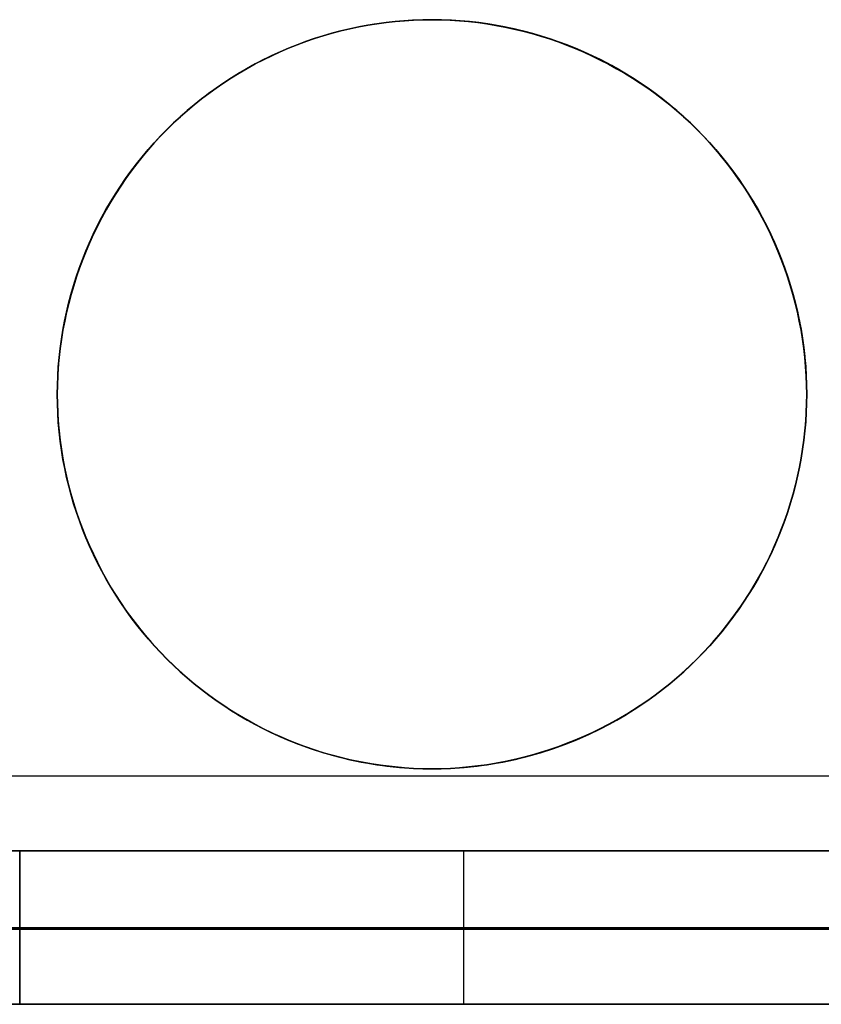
# Model space of a CAD drawing. Header units: millimetres. Extents: x -88 to 88, y -12 to 103.
# Tile 75 of 256: x -57.83 to -56.22, y 16.48 to 18.45. Entities that reach past the tile are written whole.
import ezdxf

# ---------------------------------------------------------------- set-up
doc = ezdxf.new("R2010")
doc.units = ezdxf.units.MM
doc.layers.add('Default', color=7, linetype='Continuous', true_color=0x000000)
doc.layers.add('TOP', color=7, linetype='Continuous', true_color=0xc80000)

msp = doc.modelspace()

# ---------------------------------------------------------------- linework, layer by layer
at = {"layer": 'Default', "color": 254, "true_color": 0xcad1ee}
for points in [[(-66.5882, 16.9356), (-54.9042, 16.9356)], [(-66.5882, 16.9356), (-54.9042, 16.9356)], [(-66.5882, 16.9356), (-54.9042, 16.9356)], [(-66.5882, 16.9356), (-54.9042, 16.9356)], [(-52.7452, 16.7854), (-68.7472, 16.7854)], [(-54.9042, 16.7854), (-66.5882, 16.7854)], [(-54.9042, 16.7854), (-66.5882, 16.7854)], [(-66.5882, 16.7854), (-54.9042, 16.7854)], [(-66.5882, 16.7854), (-54.9042, 16.7854)], [(-59.4762, 16.7854), (-54.3962, 16.7854)], [(-57.8252, 16.4784), (-57.8252, 16.7854)], [(-52.7452, 16.7854), (-57.8252, 16.7854)], [(-57.8252, 16.7854), (-57.8252, 16.4784)], [(-57.8252, 16.7854), (-57.8252, 16.4784)], [(-56.9362, 16.4784), (-56.9362, 16.7854)], [(-54.9042, 16.6286), (-66.5882, 16.6286)], [(-54.9042, 16.6286), (-66.5882, 16.6286)], [(-66.5882, 16.6286), (-54.9042, 16.6286)], [(-66.5882, 16.6286), (-54.9042, 16.6286)], [(-59.4762, 16.6319), (-54.3962, 16.6319)], [(-57.8252, 16.6319), (-52.7452, 16.6319)], [(-52.7452, 16.4784), (-68.7472, 16.4784)], [(-66.5882, 16.4784), (-54.9042, 16.4784)], [(-66.5882, 16.4784), (-54.9042, 16.4784)], [(-54.9042, 16.4784), (-66.5882, 16.4784)], [(-54.9042, 16.4784), (-66.5882, 16.4784)], [(-59.4762, 16.4784), (-54.3962, 16.4784)], [(-52.7452, 16.4784), (-57.8252, 16.4784)]]:
    msp.add_lwpolyline(points, dxfattribs=at)
at = {"layer": 'Default', "color": 254, "true_color": 0xcad1ee, "extrusion": (3.37678e-14, 1, 3.37678e-14)}
msp.add_lwpolyline([(57.8252, -3.0966), (57.8252, -3.091), (57.8254, -3.0853), (57.8258, -3.0795), (57.8262, -3.0738), (57.8268, -3.068), (57.8275, -3.0621), (57.8284, -3.0563), (57.8294, -3.0504), (57.8306, -3.0445), (57.8319, -3.0386), (57.8334, -3.0326), (57.835, -3.0267), (57.8368, -3.0208), (57.8387, -3.0149), (57.8408, -3.009), (57.843, -3.0031), (57.8454, -2.9973), (57.848, -2.9914), (57.8507, -2.9857), (57.8536, -2.9799), (57.8566, -2.9743), (57.8598, -2.9686), (57.8631, -2.9631), (57.8666, -2.9576), (57.8702, -2.9522), (57.874, -2.9469), (57.8779, -2.9416), (57.882, -2.9365), (57.8862, -2.9315), (57.8905, -2.9265), (57.895, -2.9217), (57.8996, -2.917), (57.9043, -2.9124), (57.9091, -2.9079), (57.914, -2.9036), (57.9191, -2.8994), (57.9242, -2.8953), (57.9295, -2.8914), (57.9348, -2.8876), (57.9402, -2.884), (57.9457, -2.8805), (57.9512, -2.8772), (57.9568, -2.874), (57.9625, -2.871), (57.9682, -2.8681), (57.974, -2.8654), (57.9798, -2.8628), (57.9857, -2.8604), (57.9916, -2.8582), (57.9975, -2.8561), (58.0034, -2.8542), (58.0093, -2.8524), (58.0152, -2.8508), (58.0211, -2.8493), (58.0271, -2.848), (58.033, -2.8468), (58.0388, -2.8458), (58.0447, -2.8449), (58.0505, -2.8442), (58.0564, -2.8436), (58.0621, -2.8432), (58.0679, -2.8429), (58.0735, -2.8427), (58.0792, -2.8426)], dxfattribs=at)
at = {"layer": 'Default', "color": 254, "true_color": 0xcad1ee, "extrusion": (1, 0, 0)}
for points in [[(16.7854, -3.9856), (16.7854, -3.0966)], [(16.6319, -3.0966), (16.6319, -3.9856)], [(16.4784, -3.9856), (16.4784, -3.0966)]]:
    msp.add_lwpolyline(points, dxfattribs=at)
at = {"layer": 'Default', "color": 254, "true_color": 0xcad1ee, "extrusion": (1.74632e-13, 1, 2.30581e-13)}
msp.add_lwpolyline([(58.0792, -2.8426), (58.0731, -2.8427), (58.067, -2.8429), (58.0608, -2.8433), (58.0547, -2.8438), (58.0485, -2.8445), (58.0424, -2.8453), (58.0362, -2.8463), (58.0301, -2.8474), (58.024, -2.8487), (58.0179, -2.8501), (58.0118, -2.8517), (58.0057, -2.8534), (57.9997, -2.8553), (57.9938, -2.8574), (57.9878, -2.8596), (57.982, -2.8619), (57.9762, -2.8644), (57.9704, -2.8671), (57.9648, -2.8698), (57.9592, -2.8727), (57.9537, -2.8758), (57.9482, -2.879), (57.9429, -2.8823), (57.9377, -2.8857), (57.9325, -2.8892), (57.9275, -2.8929), (57.9225, -2.8966), (57.9177, -2.9005), (57.913, -2.9045), (57.9084, -2.9086), (57.9039, -2.9127), (57.8996, -2.917), (57.8953, -2.9214), (57.8912, -2.9258), (57.8871, -2.9304), (57.8831, -2.9351), (57.8792, -2.94), (57.8755, -2.9449), (57.8718, -2.9499), (57.8683, -2.9551), (57.8648, -2.9603), (57.8615, -2.9657), (57.8584, -2.9711), (57.8553, -2.9766), (57.8524, -2.9822), (57.8496, -2.9879), (57.847, -2.9936), (57.8445, -2.9994), (57.8422, -3.0053), (57.84, -3.0112), (57.8379, -3.0171), (57.836, -3.0232), (57.8343, -3.0292), (57.8327, -3.0353), (57.8312, -3.0414), (57.83, -3.0475), (57.8288, -3.0537), (57.8279, -3.0598), (57.827, -3.066), (57.8264, -3.0721), (57.8258, -3.0783), (57.8255, -3.0844), (57.8253, -3.0905), (57.8252, -3.0966)], dxfattribs=at)
at = {"layer": 'TOP', "color": 254, "true_color": 0xcad1ee}
for points in [[(-56.25, 17.7), (-56.2504, 17.7259), (-56.2518, 17.7517), (-56.254, 17.7775), (-56.2571, 17.8032), (-56.2611, 17.8288), (-56.266, 17.8542), (-56.2718, 17.8795), (-56.2784, 17.9045), (-56.2859, 17.9293), (-56.2943, 17.9538), (-56.3034, 17.978), (-56.3134, 18.0019), (-56.3243, 18.0254), (-56.3359, 18.0485), (-56.3483, 18.0713), (-56.3615, 18.0935), (-56.3755, 18.1153), (-56.3902, 18.1366), (-56.4056, 18.1574), (-56.4218, 18.1777), (-56.4386, 18.1973), (-56.4561, 18.2164), (-56.4743, 18.2349), (-56.493, 18.2527), (-56.5124, 18.2699), (-56.5324, 18.2864), (-56.5529, 18.3022), (-56.574, 18.3172), (-56.5955, 18.3316), (-56.6176, 18.3452), (-56.64, 18.358), (-56.663, 18.37), (-56.6863, 18.3812), (-56.71, 18.3917), (-56.734, 18.4013), (-56.7584, 18.41), (-56.7831, 18.4179), (-56.808, 18.425), (-56.8331, 18.4312), (-56.8584, 18.4365), (-56.884, 18.441), (-56.9096, 18.4445), (-56.9353, 18.4472), (-56.9612, 18.449), (-56.9871, 18.4499), (-57.0129, 18.4499), (-57.0388, 18.449), (-57.0647, 18.4472), (-57.0904, 18.4445), (-57.116, 18.441), (-57.1416, 18.4365), (-57.1669, 18.4312), (-57.192, 18.425), (-57.2169, 18.4179), (-57.2416, 18.41), (-57.266, 18.4013), (-57.29, 18.3917), (-57.3137, 18.3812), (-57.337, 18.37), (-57.36, 18.358), (-57.3824, 18.3452), (-57.4045, 18.3316), (-57.426, 18.3172), (-57.4471, 18.3022), (-57.4676, 18.2864), (-57.4876, 18.2699), (-57.507, 18.2527), (-57.5257, 18.2349), (-57.5439, 18.2164), (-57.5614, 18.1973), (-57.5782, 18.1777), (-57.5944, 18.1574), (-57.6098, 18.1366), (-57.6245, 18.1153), (-57.6385, 18.0935), (-57.6517, 18.0713), (-57.6641, 18.0485), (-57.6757, 18.0254), (-57.6866, 18.0019), (-57.6966, 17.978), (-57.7057, 17.9538), (-57.7141, 17.9293), (-57.7216, 17.9045), (-57.7282, 17.8795), (-57.734, 17.8542), (-57.7389, 17.8288), (-57.7429, 17.8032), (-57.746, 17.7775), (-57.7482, 17.7517), (-57.7496, 17.7259), (-57.75, 17.7)], [(-57.75, 17.7), (-57.7496, 17.6741), (-57.7482, 17.6483), (-57.746, 17.6225), (-57.7429, 17.5968), (-57.7389, 17.5712), (-57.734, 17.5458), (-57.7282, 17.5205), (-57.7216, 17.4955), (-57.7141, 17.4707), (-57.7057, 17.4462), (-57.6966, 17.422), (-57.6866, 17.3981), (-57.6757, 17.3746), (-57.6641, 17.3515), (-57.6517, 17.3287), (-57.6385, 17.3065), (-57.6245, 17.2847), (-57.6098, 17.2634), (-57.5944, 17.2426), (-57.5782, 17.2223), (-57.5614, 17.2027), (-57.5439, 17.1836), (-57.5257, 17.1651), (-57.507, 17.1473), (-57.4876, 17.1301), (-57.4676, 17.1136), (-57.4471, 17.0978), (-57.426, 17.0828), (-57.4045, 17.0684), (-57.3824, 17.0548), (-57.36, 17.042), (-57.337, 17.03), (-57.3137, 17.0188), (-57.29, 17.0083), (-57.266, 16.9987), (-57.2416, 16.99), (-57.2169, 16.9821), (-57.192, 16.975), (-57.1669, 16.9688), (-57.1416, 16.9635), (-57.116, 16.959), (-57.0904, 16.9555), (-57.0647, 16.9528), (-57.0388, 16.951), (-57.0129, 16.9501), (-56.9871, 16.9501), (-56.9612, 16.951), (-56.9353, 16.9528), (-56.9096, 16.9555), (-56.884, 16.959), (-56.8584, 16.9635), (-56.8331, 16.9688), (-56.808, 16.975), (-56.7831, 16.9821), (-56.7584, 16.99), (-56.734, 16.9987), (-56.71, 17.0083), (-56.6863, 17.0188), (-56.663, 17.03), (-56.64, 17.042), (-56.6176, 17.0548), (-56.5955, 17.0684), (-56.574, 17.0828), (-56.5529, 17.0978), (-56.5324, 17.1136), (-56.5124, 17.1301), (-56.493, 17.1473), (-56.4743, 17.1651), (-56.4561, 17.1836), (-56.4386, 17.2027), (-56.4218, 17.2223), (-56.4056, 17.2426), (-56.3902, 17.2634), (-56.3755, 17.2847), (-56.3615, 17.3065), (-56.3483, 17.3287), (-56.3359, 17.3515), (-56.3243, 17.3746), (-56.3134, 17.3981), (-56.3034, 17.422), (-56.2943, 17.4462), (-56.2859, 17.4707), (-56.2784, 17.4955), (-56.2718, 17.5205), (-56.266, 17.5458), (-56.2611, 17.5712), (-56.2571, 17.5968), (-56.254, 17.6225), (-56.2518, 17.6483), (-56.2504, 17.6741), (-56.25, 17.7)]]:
    msp.add_lwpolyline(points, dxfattribs=at)
at = {"layer": 'TOP', "color": 254, "true_color": 0xcad1ee, "extrusion": (1, 0, 0)}
for points in [[(18.45, 13.042), (16.95, 12.9887)], [(18.45, 13.0421), (18.45, 13.3424)], [(16.95, 12.9888), (16.95, 13.2891)]]:
    msp.add_lwpolyline(points, dxfattribs=at)
at = {"layer": 'TOP', "color": 254, "true_color": 0xcad1ee, "extrusion": (1, -9.25609e-16, 2.78217e-08)}
msp.add_lwpolyline([(17.7, 13.2936), (17.7, 12.9933)], dxfattribs=at)
at = {"layer": 'TOP', "color": 254, "true_color": 0xcad1ee, "extrusion": (-6.93558e-07, 1, -2.03422e-08)}
msp.add_lwpolyline([(57.75, 12.9933), (56.25, 13.0372)], dxfattribs=at)
at = {"layer": 'TOP', "color": 254, "true_color": 0xcad1ee, "extrusion": (1, -1.03263e-15, 2.90026e-08)}
msp.add_lwpolyline([(17.7, 13.0373), (17.7, 13.3376)], dxfattribs=at)
at = {"layer": 'TOP', "color": 254, "true_color": 0xcad1ee}
for points in [[(-56.25, 17.7, 13.0373), (-56.2502, 17.719, 13.038), (-56.251, 17.7378, 13.0386), (-56.2521, 17.7566, 13.0393), (-56.2538, 17.7752, 13.0399), (-56.2559, 17.7937, 13.0405), (-56.2584, 17.8121, 13.041), (-56.2614, 17.8304, 13.0416), (-56.2648, 17.8484, 13.0422), (-56.2687, 17.8664, 13.0427), (-56.273, 17.8842, 13.0432), (-56.2776, 17.9018, 13.0437), (-56.2827, 17.9192, 13.0441), (-56.2882, 17.9365, 13.0446), (-56.2941, 17.9535, 13.045), (-56.3004, 17.9704, 13.0454), (-56.3071, 17.987, 13.0458), (-56.3145, 18.0042, 13.0462), (-56.3222, 18.0211, 13.0466), (-56.3304, 18.0378, 13.047), (-56.3389, 18.0542, 13.0473), (-56.3478, 18.0704, 13.0476), (-56.3571, 18.0863, 13.0479), (-56.3668, 18.1019, 13.0482), (-56.3768, 18.1173, 13.0485), (-56.3872, 18.1325, 13.0487), (-56.398, 18.1473, 13.0489), (-56.4091, 18.1619, 13.0491), (-56.4206, 18.1762, 13.0493), (-56.4323, 18.1902, 13.0494), (-56.4445, 18.2039, 13.0496), (-56.4569, 18.2172, 13.0497), (-56.4697, 18.2303, 13.0498), (-56.4827, 18.2431, 13.0499), (-56.4961, 18.2555, 13.0499), (-56.5098, 18.2676, 13.0499), (-56.5238, 18.2794, 13.05), (-56.5381, 18.2909, 13.0499), (-56.5526, 18.302, 13.0499), (-56.5675, 18.3127, 13.0499), (-56.5826, 18.3231, 13.0498), (-56.598, 18.3332, 13.0497), (-56.6137, 18.3429, 13.0496), (-56.6296, 18.3522, 13.0495), (-56.6458, 18.3611, 13.0493), (-56.6622, 18.3696, 13.0491), (-56.6789, 18.3778, 13.0489), (-56.6958, 18.3855, 13.0487), (-56.7129, 18.3929, 13.0485), (-56.7296, 18.3996, 13.0482), (-56.7465, 18.4058, 13.048), (-56.7635, 18.4117, 13.0477), (-56.7808, 18.4173, 13.0474), (-56.7983, 18.4224, 13.047), (-56.8159, 18.427, 13.0467), (-56.8337, 18.4313, 13.0463), (-56.8516, 18.4352, 13.0459), (-56.8697, 18.4386, 13.0455), (-56.888, 18.4416, 13.0451), (-56.9064, 18.4441, 13.0446), (-56.9249, 18.4462, 13.0442), (-56.9436, 18.4479, 13.0437), (-56.9623, 18.4491, 13.0432), (-56.9812, 18.4498, 13.0426), (-57.0002, 18.45, 13.0421), (-57.0186, 18.4498, 13.0416), (-57.037, 18.4491, 13.041), (-57.0554, 18.4479, 13.0404), (-57.0737, 18.4463, 13.0398), (-57.092, 18.4443, 13.0392), (-57.1102, 18.4418, 13.0386), (-57.1284, 18.4389, 13.0379), (-57.1465, 18.4355, 13.0373), (-57.1645, 18.4317, 13.0366), (-57.1824, 18.4274, 13.0359), (-57.2002, 18.4227, 13.0352), (-57.2179, 18.4176, 13.0345), (-57.2355, 18.4121, 13.0338), (-57.2529, 18.4061, 13.0331), (-57.2701, 18.3997, 13.0324), (-57.2872, 18.3928, 13.0316), (-57.3041, 18.3856, 13.0309), (-57.3208, 18.3779, 13.0301), (-57.3374, 18.3698, 13.0293), (-57.3537, 18.3613, 13.0285), (-57.3698, 18.3524, 13.0277), (-57.3857, 18.3432, 13.0269), (-57.4014, 18.3335, 13.0261), (-57.4168, 18.3235, 13.0253), (-57.432, 18.3131, 13.0245), (-57.4469, 18.3023, 13.0237), (-57.4615, 18.2911, 13.0229), (-57.4759, 18.2796, 13.022), (-57.49, 18.2678, 13.0212), (-57.5038, 18.2556, 13.0204), (-57.5173, 18.2431, 13.0195), (-57.5304, 18.2302, 13.0187), (-57.5433, 18.2171, 13.0178), (-57.5558, 18.2036, 13.017), (-57.568, 18.1898, 13.0161), (-57.5798, 18.1757, 13.0153), (-57.5913, 18.1613, 13.0144), (-57.6024, 18.1467, 13.0136), (-57.6132, 18.1318, 13.0127), (-57.6236, 18.1166, 13.0119), (-57.6336, 18.1012, 13.011), (-57.6433, 18.0855, 13.0102), (-57.6526, 18.0696, 13.0093), (-57.6615, 18.0535, 13.0085), (-57.6699, 18.0371, 13.0077), (-57.678, 18.0206, 13.0069), (-57.6857, 18.0039, 13.006), (-57.6929, 17.987, 13.0052), (-57.6998, 17.9699, 13.0044), (-57.7062, 17.9526, 13.0036), (-57.7121, 17.9352, 13.0028), (-57.7177, 17.9177, 13.002), (-57.7228, 17.9, 13.0012), (-57.7275, 17.8822, 13.0005), (-57.7317, 17.8643, 12.9997), (-57.7355, 17.8463, 12.9989), (-57.7389, 17.8282, 12.9982), (-57.7418, 17.81, 12.9975), (-57.7443, 17.7918, 12.9967), (-57.7464, 17.7735, 12.996), (-57.748, 17.7552, 12.9953), (-57.7491, 17.7368, 12.9947), (-57.7498, 17.7184, 12.994), (-57.75, 17.7, 12.9933)], [(-57.75, 17.7, 13.2936), (-57.7498, 17.7184, 13.2943), (-57.7491, 17.7368, 13.295), (-57.748, 17.7552, 13.2957), (-57.7464, 17.7735, 13.2964), (-57.7443, 17.7918, 13.2971), (-57.7418, 17.81, 13.2978), (-57.7389, 17.8282, 13.2985), (-57.7355, 17.8463, 13.2993), (-57.7317, 17.8643, 13.3), (-57.7275, 17.8822, 13.3008), (-57.7228, 17.9, 13.3016), (-57.7177, 17.9177, 13.3023), (-57.7121, 17.9352, 13.3031), (-57.7062, 17.9526, 13.3039), (-57.6998, 17.9699, 13.3047), (-57.6929, 17.987, 13.3055), (-57.6857, 18.0039, 13.3064), (-57.678, 18.0206, 13.3072), (-57.6699, 18.0372, 13.308), (-57.6614, 18.0535, 13.3088), (-57.6526, 18.0696, 13.3097), (-57.6433, 18.0855, 13.3105), (-57.6336, 18.1012, 13.3114), (-57.6236, 18.1166, 13.3122), (-57.6132, 18.1318, 13.313), (-57.6024, 18.1467, 13.3139), (-57.5913, 18.1614, 13.3147), (-57.5798, 18.1757, 13.3156), (-57.5679, 18.1898, 13.3164), (-57.5558, 18.2036, 13.3173), (-57.5432, 18.2171, 13.3181), (-57.5304, 18.2303, 13.319), (-57.5172, 18.2431, 13.3198), (-57.5037, 18.2556, 13.3207), (-57.4899, 18.2678, 13.3215), (-57.4759, 18.2797, 13.3224), (-57.4615, 18.2912, 13.3232), (-57.4469, 18.3023, 13.324), (-57.4319, 18.3131, 13.3248), (-57.4168, 18.3235, 13.3257), (-57.4014, 18.3335, 13.3265), (-57.3857, 18.3432, 13.3273), (-57.3698, 18.3525, 13.3281), (-57.3537, 18.3613, 13.3289), (-57.3374, 18.3698, 13.3296), (-57.3208, 18.3779, 13.3304), (-57.3041, 18.3856, 13.3312), (-57.2872, 18.3928, 13.3319), (-57.2701, 18.3997, 13.3327), (-57.2529, 18.4061, 13.3334), (-57.2354, 18.4121, 13.3341), (-57.2179, 18.4176, 13.3349), (-57.2002, 18.4227, 13.3356), (-57.1824, 18.4274, 13.3363), (-57.1645, 18.4317, 13.3369), (-57.1465, 18.4355, 13.3376), (-57.1284, 18.4389, 13.3383), (-57.1102, 18.4418, 13.3389), (-57.092, 18.4443, 13.3395), (-57.0737, 18.4463, 13.3401), (-57.0553, 18.4479, 13.3407), (-57.0369, 18.4491, 13.3413), (-57.0185, 18.4498, 13.3419), (-57.0001, 18.45, 13.3424), (-56.9812, 18.4498, 13.343), (-56.9623, 18.4491, 13.3435), (-56.9436, 18.4479, 13.344), (-56.9249, 18.4462, 13.3445), (-56.9064, 18.4441, 13.345), (-56.888, 18.4416, 13.3454), (-56.8698, 18.4386, 13.3458), (-56.8517, 18.4352, 13.3462), (-56.8338, 18.4314, 13.3466), (-56.816, 18.4271, 13.347), (-56.7984, 18.4224, 13.3473), (-56.781, 18.4173, 13.3477), (-56.7637, 18.4118, 13.348), (-56.7467, 18.4059, 13.3483), (-56.7298, 18.3996, 13.3485), (-56.7131, 18.393, 13.3488), (-56.696, 18.3856, 13.349), (-56.6791, 18.3779, 13.3492), (-56.6624, 18.3697, 13.3494), (-56.646, 18.3612, 13.3496), (-56.6298, 18.3523, 13.3498), (-56.6139, 18.343, 13.3499), (-56.5982, 18.3333, 13.35), (-56.5828, 18.3233, 13.3501), (-56.5677, 18.3129, 13.3502), (-56.5528, 18.3021, 13.3502), (-56.5382, 18.291, 13.3503), (-56.524, 18.2796, 13.3503), (-56.51, 18.2678, 13.3503), (-56.4963, 18.2557, 13.3502), (-56.4829, 18.2432, 13.3502), (-56.4698, 18.2305, 13.3501), (-56.457, 18.2174, 13.35), (-56.4446, 18.204, 13.3499), (-56.4325, 18.1903, 13.3498), (-56.4207, 18.1763, 13.3496), (-56.4092, 18.1621, 13.3494), (-56.3981, 18.1475, 13.3492), (-56.3874, 18.1327, 13.349), (-56.377, 18.1175, 13.3488), (-56.3669, 18.1021, 13.3485), (-56.3572, 18.0865, 13.3482), (-56.3479, 18.0706, 13.3479), (-56.339, 18.0544, 13.3476), (-56.3305, 18.038, 13.3473), (-56.3223, 18.0213, 13.3469), (-56.3146, 18.0044, 13.3466), (-56.3072, 17.9873, 13.3462), (-56.3005, 17.9706, 13.3458), (-56.2942, 17.9537, 13.3454), (-56.2883, 17.9366, 13.3449), (-56.2828, 17.9194, 13.3445), (-56.2777, 17.9019, 13.344), (-56.273, 17.8843, 13.3435), (-56.2687, 17.8665, 13.343), (-56.2649, 17.8486, 13.3425), (-56.2614, 17.8305, 13.3419), (-56.2584, 17.8122, 13.3414), (-56.2559, 17.7938, 13.3408), (-56.2538, 17.7753, 13.3402), (-56.2521, 17.7566, 13.3396), (-56.251, 17.7379, 13.3389), (-56.2502, 17.719, 13.3383), (-56.25, 17.7, 13.3376)], [(-56.25, 17.7, 13.0373), (-56.2502, 17.7184, 13.038), (-56.2509, 17.7369, 13.0386), (-56.2521, 17.7552, 13.0392), (-56.2537, 17.7736, 13.0398), (-56.2558, 17.7919, 13.0404), (-56.2583, 17.8101, 13.041), (-56.2613, 17.8282, 13.0415), (-56.2648, 17.8463, 13.0421), (-56.2686, 17.8643, 13.0426), (-56.2729, 17.8822, 13.0431), (-56.2776, 17.8999, 13.0436), (-56.2828, 17.9176, 13.0441), (-56.2884, 17.9351, 13.0446), (-56.2944, 17.9525, 13.045), (-56.3008, 17.9697, 13.0454), (-56.3076, 17.9868, 13.0458), (-56.3149, 18.0037, 13.0462), (-56.3225, 18.0204, 13.0466), (-56.3306, 18.0369, 13.0469), (-56.339, 18.0533, 13.0473), (-56.3478, 18.0694, 13.0476), (-56.357, 18.0853, 13.0479), (-56.3666, 18.101, 13.0482), (-56.3766, 18.1164, 13.0484), (-56.387, 18.1316, 13.0487), (-56.3977, 18.1466, 13.0489), (-56.4088, 18.1612, 13.0491), (-56.4203, 18.1756, 13.0493), (-56.4321, 18.1898, 13.0494), (-56.4443, 18.2036, 13.0496), (-56.4568, 18.2171, 13.0497), (-56.4697, 18.2303, 13.0498), (-56.4829, 18.2432, 13.0499), (-56.4964, 18.2557, 13.0499), (-56.5102, 18.2679, 13.0499), (-56.5243, 18.2797, 13.0499), (-56.5387, 18.2912, 13.0499), (-56.5534, 18.3023, 13.0499), (-56.5684, 18.313, 13.0498), (-56.5836, 18.3233, 13.0498), (-56.599, 18.3333, 13.0497), (-56.6147, 18.3429, 13.0496), (-56.6306, 18.3521, 13.0494), (-56.6467, 18.361, 13.0493), (-56.6631, 18.3694, 13.0491), (-56.6796, 18.3775, 13.0489), (-56.6963, 18.3851, 13.0487), (-56.7132, 18.3923, 13.0484), (-56.7303, 18.3992, 13.0482), (-56.7475, 18.4056, 13.0479), (-56.7649, 18.4116, 13.0476), (-56.7824, 18.4172, 13.0473), (-56.8001, 18.4223, 13.047), (-56.8179, 18.4271, 13.0466), (-56.8358, 18.4314, 13.0463), (-56.8537, 18.4352, 13.0459), (-56.8718, 18.4387, 13.0455), (-56.89, 18.4417, 13.045), (-56.9082, 18.4442, 13.0446), (-56.9265, 18.4463, 13.0441), (-56.9448, 18.4479, 13.0436), (-56.9632, 18.4491, 13.0431), (-56.9816, 18.4498, 13.0426), (-57.0001, 18.45, 13.0421), (-57.0185, 18.4498, 13.0416), (-57.0369, 18.4491, 13.041), (-57.0553, 18.448, 13.0404), (-57.0736, 18.4464, 13.0398), (-57.0919, 18.4443, 13.0392), (-57.1101, 18.4419, 13.0386), (-57.1283, 18.439, 13.0379), (-57.1463, 18.4356, 13.0373), (-57.1643, 18.4318, 13.0366), (-57.1822, 18.4275, 13.036), (-57.2, 18.4229, 13.0353), (-57.2176, 18.4177, 13.0346), (-57.2352, 18.4122, 13.0338), (-57.2526, 18.4062, 13.0331), (-57.2699, 18.3998, 13.0324), (-57.287, 18.3929, 13.0316), (-57.3039, 18.3857, 13.0309), (-57.3206, 18.378, 13.0301), (-57.3371, 18.3699, 13.0293), (-57.3535, 18.3614, 13.0286), (-57.3696, 18.3526, 13.0278), (-57.3855, 18.3433, 13.027), (-57.4012, 18.3336, 13.0262), (-57.4166, 18.3236, 13.0253), (-57.4318, 18.3132, 13.0245), (-57.4467, 18.3024, 13.0237), (-57.4614, 18.2912, 13.0229), (-57.4757, 18.2798, 13.022), (-57.4898, 18.2679, 13.0212), (-57.5036, 18.2557, 13.0204), (-57.5171, 18.2432, 13.0195), (-57.5303, 18.2304, 13.0187), (-57.5431, 18.2173, 13.0178), (-57.5556, 18.2038, 13.017), (-57.5677, 18.19, 13.0161), (-57.5795, 18.1759, 13.0153), (-57.5909, 18.1615, 13.0144), (-57.602, 18.1468, 13.0136), (-57.6127, 18.1319, 13.0127), (-57.623, 18.1166, 13.0119), (-57.633, 18.1012, 13.011), (-57.6426, 18.0855, 13.0102), (-57.6518, 18.0695, 13.0094), (-57.6607, 18.0534, 13.0085), (-57.6691, 18.037, 13.0077), (-57.6772, 18.0204, 13.0069), (-57.6848, 18.0037, 13.006), (-57.6921, 17.9867, 13.0052), (-57.6989, 17.9696, 13.0044), (-57.7054, 17.9523, 13.0036), (-57.7114, 17.9349, 13.0028), (-57.717, 17.9174, 13.002), (-57.7222, 17.8997, 13.0012), (-57.7269, 17.8819, 13.0005), (-57.7313, 17.864, 12.9997), (-57.7351, 17.846, 12.9989), (-57.7386, 17.828, 12.9982), (-57.7416, 17.8098, 12.9975), (-57.7441, 17.7916, 12.9967), (-57.7462, 17.7733, 12.996), (-57.7479, 17.755, 12.9953), (-57.7491, 17.7367, 12.9946), (-57.7498, 17.7184, 12.994), (-57.75, 17.7, 12.9933)], [(-57.75, 17.7, 13.2936), (-57.7498, 17.7184, 13.2943), (-57.7491, 17.7368, 13.295), (-57.748, 17.7551, 13.2957), (-57.7464, 17.7735, 13.2964), (-57.7443, 17.7918, 13.2971), (-57.7418, 17.81, 13.2978), (-57.7389, 17.8282, 13.2985), (-57.7356, 17.8462, 13.2993), (-57.7317, 17.8642, 13.3), (-57.7275, 17.8821, 13.3008), (-57.7228, 17.8999, 13.3015), (-57.7177, 17.9176, 13.3023), (-57.7122, 17.9352, 13.3031), (-57.7062, 17.9526, 13.3039), (-57.6998, 17.9698, 13.3047), (-57.693, 17.9869, 13.3055), (-57.6857, 18.0039, 13.3063), (-57.678, 18.0207, 13.3072), (-57.6699, 18.0372, 13.308), (-57.6614, 18.0536, 13.3088), (-57.6526, 18.0697, 13.3097), (-57.6433, 18.0856, 13.3105), (-57.6337, 18.1012, 13.3113), (-57.6237, 18.1166, 13.3122), (-57.6133, 18.1317, 13.313), (-57.6025, 18.1466, 13.3139), (-57.5914, 18.1613, 13.3147), (-57.5799, 18.1756, 13.3156), (-57.5681, 18.1897, 13.3164), (-57.5558, 18.2035, 13.3173), (-57.5433, 18.217, 13.3181), (-57.5304, 18.2303, 13.319), (-57.5172, 18.2432, 13.3198), (-57.5036, 18.2557, 13.3207), (-57.4898, 18.268, 13.3215), (-57.4758, 18.2798, 13.3224), (-57.4614, 18.2913, 13.3232), (-57.4468, 18.3024, 13.324), (-57.4319, 18.3132, 13.3248), (-57.4167, 18.3236, 13.3257), (-57.4013, 18.3336, 13.3265), (-57.3857, 18.3432, 13.3273), (-57.3698, 18.3525, 13.3281), (-57.3537, 18.3614, 13.3289), (-57.3374, 18.3699, 13.3297), (-57.3208, 18.3779, 13.3304), (-57.304, 18.3856, 13.3312), (-57.287, 18.3929, 13.332), (-57.27, 18.3997, 13.3327), (-57.2527, 18.4061, 13.3334), (-57.2353, 18.4121, 13.3342), (-57.2178, 18.4177, 13.3349), (-57.2001, 18.4228, 13.3356), (-57.1823, 18.4275, 13.3363), (-57.1644, 18.4317, 13.3369), (-57.1464, 18.4355, 13.3376), (-57.1283, 18.4389, 13.3383), (-57.1101, 18.4418, 13.3389), (-57.0919, 18.4443, 13.3395), (-57.0736, 18.4463, 13.3401), (-57.0553, 18.4479, 13.3407), (-57.0369, 18.4491, 13.3413), (-57.0185, 18.4498, 13.3419), (-57.0001, 18.45, 13.3424), (-56.9818, 18.4498, 13.3429), (-56.9634, 18.4491, 13.3435), (-56.9451, 18.4479, 13.344), (-56.9268, 18.4463, 13.3444), (-56.9085, 18.4442, 13.3449), (-56.8903, 18.4416, 13.3453), (-56.8721, 18.4386, 13.3458), (-56.8541, 18.4352, 13.3462), (-56.8361, 18.4313, 13.3466), (-56.8182, 18.427, 13.3469), (-56.8004, 18.4222, 13.3473), (-56.7827, 18.417, 13.3476), (-56.7651, 18.4114, 13.3479), (-56.7477, 18.4054, 13.3482), (-56.7305, 18.3989, 13.3485), (-56.7133, 18.3921, 13.3488), (-56.6964, 18.3848, 13.349), (-56.6796, 18.3772, 13.3492), (-56.6631, 18.3691, 13.3494), (-56.6467, 18.3607, 13.3496), (-56.6305, 18.3518, 13.3497), (-56.6146, 18.3426, 13.3499), (-56.5988, 18.333, 13.35), (-56.5834, 18.323, 13.3501), (-56.5682, 18.3127, 13.3502), (-56.5532, 18.302, 13.3502), (-56.5385, 18.2909, 13.3502), (-56.5241, 18.2795, 13.3503), (-56.51, 18.2677, 13.3503), (-56.4962, 18.2556, 13.3502), (-56.4828, 18.2431, 13.3502), (-56.4696, 18.2303, 13.3501), (-56.4568, 18.2171, 13.35), (-56.4442, 18.2036, 13.3499), (-56.4321, 18.1898, 13.3498), (-56.4202, 18.1757, 13.3496), (-56.4087, 18.1613, 13.3494), (-56.3976, 18.1467, 13.3492), (-56.3868, 18.1318, 13.349), (-56.3764, 18.1166, 13.3488), (-56.3664, 18.1011, 13.3485), (-56.3567, 18.0855, 13.3482), (-56.3474, 18.0696, 13.3479), (-56.3385, 18.0535, 13.3476), (-56.3301, 18.0371, 13.3473), (-56.322, 18.0206, 13.3469), (-56.3143, 18.0039, 13.3466), (-56.3071, 17.987, 13.3462), (-56.3002, 17.9698, 13.3458), (-56.2938, 17.9525, 13.3453), (-56.2878, 17.9351, 13.3449), (-56.2822, 17.9175, 13.3444), (-56.2771, 17.8999, 13.3439), (-56.2724, 17.8821, 13.3434), (-56.2682, 17.8643, 13.3429), (-56.2644, 17.8463, 13.3424), (-56.261, 17.8282, 13.3419), (-56.2581, 17.8101, 13.3413), (-56.2556, 17.7919, 13.3407), (-56.2536, 17.7736, 13.3401), (-56.252, 17.7553, 13.3395), (-56.2509, 17.7369, 13.3389), (-56.2502, 17.7185, 13.3383), (-56.25, 17.7, 13.3376)], [(-57.75, 17.7, 12.9933), (-57.7498, 17.6816, 12.9927), (-57.7491, 17.6632, 12.992), (-57.748, 17.6448, 12.9914), (-57.7464, 17.6265, 12.9908), (-57.7443, 17.6082, 12.9902), (-57.7418, 17.59, 12.9897), (-57.7389, 17.5718, 12.9891), (-57.7355, 17.5537, 12.9886), (-57.7317, 17.5357, 12.988), (-57.7275, 17.5178, 12.9875), (-57.7228, 17.5, 12.987), (-57.7177, 17.4823, 12.9866), (-57.7121, 17.4647, 12.9861), (-57.7061, 17.4473, 12.9857), (-57.6997, 17.4301, 12.9852), (-57.6929, 17.413, 12.9848), (-57.6856, 17.3961, 12.9845), (-57.678, 17.3793, 12.9841), (-57.6699, 17.3628, 12.9837), (-57.6614, 17.3464, 12.9834), (-57.6525, 17.3303, 12.9831), (-57.6432, 17.3144, 12.9828), (-57.6336, 17.2987, 12.9825), (-57.6235, 17.2833, 12.9823), (-57.6131, 17.2681, 12.982), (-57.6023, 17.2532, 12.9818), (-57.5912, 17.2386, 12.9816), (-57.5797, 17.2242, 12.9815), (-57.5678, 17.2101, 12.9813), (-57.5557, 17.1963, 12.9812), (-57.5431, 17.1828, 12.9811), (-57.5303, 17.1696, 12.981), (-57.5171, 17.1568, 12.9809), (-57.5036, 17.1442, 12.9809), (-57.4898, 17.132, 12.9809), (-57.4757, 17.1202, 12.9809), (-57.4613, 17.1087, 12.9809), (-57.4466, 17.0976, 12.9809), (-57.4317, 17.0868, 12.981), (-57.4165, 17.0764, 12.9811), (-57.4011, 17.0663, 12.9812), (-57.3854, 17.0567, 12.9813), (-57.3695, 17.0474, 12.9814), (-57.3534, 17.0385, 12.9816), (-57.3371, 17.03, 12.9818), (-57.3205, 17.0219, 12.982), (-57.3038, 17.0143, 12.9822), (-57.2869, 17.007, 12.9824), (-57.2698, 17.0002, 12.9827), (-57.2525, 16.9938, 12.983), (-57.2351, 16.9878, 12.9833), (-57.2175, 16.9823, 12.9836), (-57.1999, 16.9772, 12.9839), (-57.182, 16.9725, 12.9843), (-57.1641, 16.9682, 12.9847), (-57.1461, 16.9644, 12.985), (-57.128, 16.9611, 12.9855), (-57.1098, 16.9581, 12.9859), (-57.0916, 16.9556, 12.9863), (-57.0733, 16.9536, 12.9868), (-57.055, 16.952, 12.9873), (-57.0366, 16.9509, 12.9878), (-57.0182, 16.9502, 12.9883), (-56.9998, 16.95, 12.9888), (-56.9814, 16.9502, 12.9894), (-56.963, 16.9509, 12.9899), (-56.9446, 16.9521, 12.9905), (-56.9263, 16.9537, 12.9911), (-56.908, 16.9557, 12.9917), (-56.8897, 16.9582, 12.9923), (-56.8716, 16.9611, 12.993), (-56.8535, 16.9645, 12.9936), (-56.8355, 16.9683, 12.9943), (-56.8176, 16.9726, 12.995), (-56.7998, 16.9773, 12.9957), (-56.7821, 16.9824, 12.9964), (-56.7645, 16.9879, 12.9971), (-56.7471, 16.9939, 12.9978), (-56.7299, 17.0003, 12.9985), (-56.7128, 17.0072, 12.9993), (-56.6959, 17.0144, 13), (-56.6792, 17.0221, 13.0008), (-56.6626, 17.0302, 13.0015), (-56.6463, 17.0387, 13.0023), (-56.6302, 17.0475, 13.0031), (-56.6143, 17.0568, 13.0039), (-56.5986, 17.0665, 13.0047), (-56.5832, 17.0765, 13.0055), (-56.568, 17.0869, 13.0063), (-56.5531, 17.0977, 13.0071), (-56.5385, 17.1089, 13.0079), (-56.5241, 17.1203, 13.0088), (-56.51, 17.1322, 13.0096), (-56.4963, 17.1444, 13.0104), (-56.4828, 17.1569, 13.0113), (-56.4696, 17.1697, 13.0121), (-56.4568, 17.1829, 13.0129), (-56.4442, 17.1964, 13.0138), (-56.432, 17.2102, 13.0146), (-56.4202, 17.2243, 13.0155), (-56.4087, 17.2387, 13.0163), (-56.3976, 17.2533, 13.0172), (-56.3868, 17.2682, 13.018), (-56.3764, 17.2834, 13.0188), (-56.3664, 17.2988, 13.0197), (-56.3567, 17.3145, 13.0205), (-56.3474, 17.3304, 13.0214), (-56.3386, 17.3465, 13.0222), (-56.3301, 17.3628, 13.023), (-56.322, 17.3794, 13.0238), (-56.3143, 17.3961, 13.0246), (-56.3071, 17.413, 13.0255), (-56.3002, 17.4301, 13.0263), (-56.2938, 17.4474, 13.0271), (-56.2879, 17.4648, 13.0278), (-56.2823, 17.4823, 13.0286), (-56.2772, 17.5, 13.0294), (-56.2725, 17.5178, 13.0302), (-56.2683, 17.5357, 13.0309), (-56.2645, 17.5537, 13.0317), (-56.2611, 17.5718, 13.0324), (-56.2582, 17.59, 13.0332), (-56.2557, 17.6082, 13.0339), (-56.2536, 17.6265, 13.0346), (-56.252, 17.6448, 13.0353), (-56.2509, 17.6632, 13.036), (-56.2502, 17.6816, 13.0367), (-56.25, 17.7, 13.0373)], [(-56.25, 17.7, 13.3376), (-56.2502, 17.6816, 13.337), (-56.2509, 17.6632, 13.3363), (-56.252, 17.6448, 13.3356), (-56.2536, 17.6265, 13.3349), (-56.2557, 17.6082, 13.3342), (-56.2582, 17.59, 13.3335), (-56.2611, 17.5718, 13.3327), (-56.2645, 17.5537, 13.332), (-56.2683, 17.5357, 13.3313), (-56.2725, 17.5178, 13.3305), (-56.2772, 17.5, 13.3297), (-56.2823, 17.4823, 13.3289), (-56.2879, 17.4648, 13.3282), (-56.2938, 17.4474, 13.3274), (-56.3002, 17.4301, 13.3266), (-56.3071, 17.413, 13.3258), (-56.3143, 17.3961, 13.325), (-56.322, 17.3794, 13.3241), (-56.3301, 17.3629, 13.3233), (-56.3385, 17.3465, 13.3225), (-56.3474, 17.3304, 13.3217), (-56.3567, 17.3145, 13.3208), (-56.3664, 17.2988, 13.32), (-56.3764, 17.2834, 13.3192), (-56.3868, 17.2682, 13.3183), (-56.3976, 17.2533, 13.3175), (-56.4087, 17.2387, 13.3166), (-56.4202, 17.2243, 13.3158), (-56.432, 17.2102, 13.3149), (-56.4442, 17.1964, 13.3141), (-56.4567, 17.1829, 13.3133), (-56.4696, 17.1698, 13.3124), (-56.4827, 17.1569, 13.3116), (-56.4962, 17.1444, 13.3107), (-56.51, 17.1322, 13.3099), (-56.5241, 17.1204, 13.3091), (-56.5385, 17.1089, 13.3083), (-56.5531, 17.0977, 13.3074), (-56.568, 17.0869, 13.3066), (-56.5832, 17.0765, 13.3058), (-56.5986, 17.0665, 13.305), (-56.6143, 17.0568, 13.3042), (-56.6302, 17.0476, 13.3034), (-56.6463, 17.0387, 13.3026), (-56.6626, 17.0302, 13.3019), (-56.6792, 17.0221, 13.3011), (-56.6959, 17.0144, 13.3003), (-56.7128, 17.0072, 13.2996), (-56.7299, 17.0003, 13.2988), (-56.7471, 16.9939, 13.2981), (-56.7645, 16.9879, 13.2974), (-56.7821, 16.9824, 13.2967), (-56.7998, 16.9773, 13.296), (-56.8176, 16.9726, 13.2953), (-56.8355, 16.9683, 13.2946), (-56.8535, 16.9645, 13.2939), (-56.8716, 16.9611, 13.2933), (-56.8897, 16.9582, 13.2927), (-56.908, 16.9557, 13.292), (-56.9263, 16.9537, 13.2914), (-56.9446, 16.9521, 13.2908), (-56.963, 16.9509, 13.2902), (-56.9814, 16.9502, 13.2897), (-56.9998, 16.95, 13.2891), (-57.0188, 16.9502, 13.2886), (-57.0376, 16.9509, 13.2881), (-57.0564, 16.9521, 13.2876), (-57.075, 16.9538, 13.2871), (-57.0935, 16.9559, 13.2866), (-57.1119, 16.9584, 13.2861), (-57.1301, 16.9614, 13.2857), (-57.1482, 16.9648, 13.2853), (-57.1662, 16.9686, 13.2849), (-57.184, 16.9729, 13.2845), (-57.2016, 16.9776, 13.2842), (-57.219, 16.9827, 13.2839), (-57.2363, 16.9882, 13.2835), (-57.2533, 16.9941, 13.2833), (-57.2702, 17.0004, 13.283), (-57.2869, 17.007, 13.2827), (-57.304, 17.0144, 13.2825), (-57.3209, 17.0221, 13.2823), (-57.3376, 17.0303, 13.2821), (-57.354, 17.0388, 13.2819), (-57.3702, 17.0477, 13.2817), (-57.3861, 17.057, 13.2816), (-57.4018, 17.0667, 13.2815), (-57.4172, 17.0767, 13.2814), (-57.4323, 17.0871, 13.2813), (-57.4472, 17.0979, 13.2812), (-57.4618, 17.109, 13.2812), (-57.476, 17.1204, 13.2812), (-57.49, 17.1322, 13.2812), (-57.5037, 17.1443, 13.2812), (-57.5171, 17.1568, 13.2812), (-57.5302, 17.1695, 13.2813), (-57.543, 17.1826, 13.2814), (-57.5554, 17.196, 13.2815), (-57.5675, 17.2097, 13.2816), (-57.5793, 17.2237, 13.2818), (-57.5908, 17.2379, 13.2819), (-57.6019, 17.2525, 13.2821), (-57.6126, 17.2673, 13.2823), (-57.623, 17.2825, 13.2826), (-57.6331, 17.2979, 13.2828), (-57.6428, 17.3135, 13.2831), (-57.6521, 17.3294, 13.2834), (-57.661, 17.3456, 13.2837), (-57.6695, 17.362, 13.284), (-57.6777, 17.3787, 13.2844), (-57.6854, 17.3956, 13.2847), (-57.6928, 17.4127, 13.2851), (-57.6995, 17.4294, 13.2855), (-57.7058, 17.4463, 13.2859), (-57.7117, 17.4634, 13.2864), (-57.7172, 17.4806, 13.2868), (-57.7223, 17.4981, 13.2873), (-57.727, 17.5157, 13.2878), (-57.7313, 17.5335, 13.2883), (-57.7351, 17.5514, 13.2888), (-57.7386, 17.5695, 13.2893), (-57.7416, 17.5878, 13.2899), (-57.7441, 17.6062, 13.2905), (-57.7462, 17.6247, 13.2911), (-57.7479, 17.6434, 13.2917), (-57.749, 17.6621, 13.2923), (-57.7498, 17.681, 13.293), (-57.75, 17.7, 13.2936)], [(-57.75, 17.7, 12.9933), (-57.7498, 17.6816, 12.9927), (-57.7491, 17.6632, 12.992), (-57.748, 17.6448, 12.9914), (-57.7464, 17.6265, 12.9908), (-57.7443, 17.6082, 12.9902), (-57.7418, 17.59, 12.9896), (-57.7389, 17.5718, 12.9891), (-57.7355, 17.5537, 12.9885), (-57.7317, 17.5357, 12.988), (-57.7275, 17.5178, 12.9875), (-57.7228, 17.5, 12.987), (-57.7177, 17.4823, 12.9865), (-57.7121, 17.4647, 12.9861), (-57.7061, 17.4473, 12.9856), (-57.6997, 17.4301, 12.9852), (-57.6929, 17.413, 12.9848), (-57.6856, 17.396, 12.9844), (-57.678, 17.3793, 12.9841), (-57.6699, 17.3627, 12.9837), (-57.6614, 17.3464, 12.9834), (-57.6525, 17.3303, 12.9831), (-57.6433, 17.3144, 12.9828), (-57.6337, 17.2988, 12.9825), (-57.6237, 17.2834, 12.9823), (-57.6133, 17.2682, 12.982), (-57.6025, 17.2533, 12.9818), (-57.5914, 17.2387, 12.9816), (-57.5799, 17.2244, 12.9815), (-57.5681, 17.2103, 12.9813), (-57.5559, 17.1965, 12.9812), (-57.5433, 17.183, 12.9811), (-57.5304, 17.1698, 12.981), (-57.5172, 17.1569, 12.9809), (-57.5037, 17.1443, 12.9809), (-57.4899, 17.1321, 12.9809), (-57.4758, 17.1203, 12.9808), (-57.4615, 17.1088, 12.9809), (-57.4468, 17.0976, 12.9809), (-57.432, 17.0869, 12.981), (-57.4168, 17.0765, 12.981), (-57.4014, 17.0665, 12.9811), (-57.3858, 17.0568, 12.9813), (-57.3699, 17.0476, 12.9814), (-57.3538, 17.0387, 12.9816), (-57.3375, 17.0302, 12.9817), (-57.3209, 17.0221, 12.9819), (-57.3041, 17.0144, 12.9822), (-57.2872, 17.0072, 12.9824), (-57.2701, 17.0003, 12.9827), (-57.2529, 16.9939, 12.9829), (-57.2354, 16.9879, 12.9832), (-57.2179, 16.9824, 12.9836), (-57.2002, 16.9773, 12.9839), (-57.1824, 16.9726, 12.9843), (-57.1645, 16.9683, 12.9846), (-57.1465, 16.9645, 12.985), (-57.1284, 16.9611, 12.9854), (-57.1102, 16.9582, 12.9859), (-57.0919, 16.9557, 12.9863), (-57.0736, 16.9537, 12.9868), (-57.0553, 16.9521, 12.9873), (-57.0369, 16.9509, 12.9878), (-57.0186, 16.9502, 12.9883), (-57.0002, 16.95, 12.9888), (-56.9818, 16.9502, 12.9894), (-56.9634, 16.9509, 12.9899), (-56.9451, 16.9521, 12.9905), (-56.9268, 16.9537, 12.9911), (-56.9085, 16.9558, 12.9917), (-56.8903, 16.9584, 12.9923), (-56.8722, 16.9614, 12.993), (-56.8541, 16.9648, 12.9936), (-56.8361, 16.9687, 12.9943), (-56.8182, 16.973, 12.995), (-56.8004, 16.9778, 12.9956), (-56.7827, 16.983, 12.9963), (-56.7652, 16.9886, 12.9971), (-56.7477, 16.9946, 12.9978), (-56.7305, 17.001, 12.9985), (-56.7134, 17.0079, 12.9993), (-56.6964, 17.0152, 13), (-56.6796, 17.0228, 13.0008), (-56.6631, 17.0309, 13.0015), (-56.6467, 17.0393, 13.0023), (-56.6305, 17.0481, 13.0031), (-56.6146, 17.0574, 13.0039), (-56.5989, 17.067, 13.0047), (-56.5834, 17.0769, 13.0055), (-56.5682, 17.0873, 13.0063), (-56.5532, 17.098, 13.0071), (-56.5385, 17.1091, 13.0079), (-56.5241, 17.1205, 13.0088), (-56.51, 17.1323, 13.0096), (-56.4962, 17.1444, 13.0104), (-56.4828, 17.1569, 13.0113), (-56.4696, 17.1697, 13.0121), (-56.4568, 17.1829, 13.0129), (-56.4443, 17.1964, 13.0138), (-56.4321, 17.2102, 13.0146), (-56.4202, 17.2242, 13.0155), (-56.4088, 17.2386, 13.0163), (-56.3976, 17.2533, 13.0172), (-56.3869, 17.2682, 13.018), (-56.3764, 17.2833, 13.0188), (-56.3664, 17.2988, 13.0197), (-56.3568, 17.3144, 13.0205), (-56.3475, 17.3303, 13.0214), (-56.3386, 17.3464, 13.0222), (-56.3301, 17.3628, 13.023), (-56.322, 17.3793, 13.0238), (-56.3144, 17.396, 13.0246), (-56.3071, 17.4129, 13.0255), (-56.3003, 17.4301, 13.0263), (-56.2938, 17.4474, 13.0271), (-56.2878, 17.4648, 13.0279), (-56.2823, 17.4823, 13.0286), (-56.2771, 17.5, 13.0294), (-56.2725, 17.5178, 13.0302), (-56.2682, 17.5357, 13.0309), (-56.2644, 17.5536, 13.0317), (-56.261, 17.5717, 13.0324), (-56.2581, 17.5898, 13.0332), (-56.2556, 17.608, 13.0339), (-56.2536, 17.6263, 13.0346), (-56.252, 17.6447, 13.0353), (-56.2509, 17.6631, 13.036), (-56.2502, 17.6815, 13.0366), (-56.25, 17.7, 13.0373)], [(-56.25, 17.7, 13.3376), (-56.2502, 17.6815, 13.337), (-56.2509, 17.6631, 13.3363), (-56.2521, 17.6447, 13.3356), (-56.2537, 17.6264, 13.3349), (-56.2558, 17.6081, 13.3342), (-56.2584, 17.5898, 13.3335), (-56.2613, 17.5717, 13.3327), (-56.2648, 17.5536, 13.332), (-56.2686, 17.5356, 13.3312), (-56.2729, 17.5177, 13.3305), (-56.2777, 17.4999, 13.3297), (-56.2828, 17.4823, 13.3289), (-56.2884, 17.4648, 13.3282), (-56.2944, 17.4474, 13.3274), (-56.3009, 17.4302, 13.3266), (-56.3077, 17.4131, 13.3258), (-56.3149, 17.3962, 13.325), (-56.3226, 17.3794, 13.3241), (-56.3306, 17.3629, 13.3233), (-56.3391, 17.3466, 13.3225), (-56.3479, 17.3304, 13.3217), (-56.3572, 17.3145, 13.3208), (-56.3668, 17.2988, 13.32), (-56.3768, 17.2834, 13.3192), (-56.3871, 17.2682, 13.3183), (-56.3979, 17.2532, 13.3175), (-56.409, 17.2386, 13.3166), (-56.4204, 17.2241, 13.3158), (-56.4323, 17.21, 13.3149), (-56.4445, 17.1962, 13.3141), (-56.457, 17.1827, 13.3132), (-56.4699, 17.1695, 13.3124), (-56.4832, 17.1565, 13.3116), (-56.4968, 17.1438, 13.3107), (-56.5107, 17.1316, 13.3099), (-56.5249, 17.1197, 13.309), (-56.5393, 17.1082, 13.3082), (-56.554, 17.097, 13.3074), (-56.5689, 17.0863, 13.3066), (-56.5841, 17.0759, 13.3058), (-56.5995, 17.0659, 13.305), (-56.6151, 17.0563, 13.3042), (-56.6309, 17.0471, 13.3034), (-56.647, 17.0383, 13.3026), (-56.6632, 17.0299, 13.3018), (-56.6797, 17.0219, 13.3011), (-56.6963, 17.0142, 13.3003), (-56.7131, 17.007, 13.2995), (-56.7301, 17.0003, 13.2988), (-56.7472, 16.9939, 13.2981), (-56.7645, 16.9879, 13.2974), (-56.7819, 16.9824, 13.2967), (-56.7995, 16.9773, 13.296), (-56.8172, 16.9726, 13.2953), (-56.8351, 16.9684, 13.2946), (-56.853, 16.9645, 13.294), (-56.8711, 16.9612, 13.2933), (-56.8892, 16.9582, 13.2927), (-56.9075, 16.9557, 13.292), (-56.9258, 16.9537, 13.2914), (-56.9443, 16.9521, 13.2908), (-56.9628, 16.9509, 13.2903), (-56.9813, 16.9502, 13.2897), (-56.9999, 16.95, 13.2891), (-57.0184, 16.9502, 13.2886), (-57.0368, 16.9509, 13.2881), (-57.0552, 16.952, 13.2876), (-57.0735, 16.9536, 13.2871), (-57.0918, 16.9556, 13.2866), (-57.11, 16.9581, 13.2862), (-57.1282, 16.961, 13.2858), (-57.1462, 16.9644, 13.2853), (-57.1642, 16.9682, 13.285), (-57.1821, 16.9724, 13.2846), (-57.1998, 16.9771, 13.2842), (-57.2175, 16.9822, 13.2839), (-57.235, 16.9878, 13.2836), (-57.2525, 16.9938, 13.2833), (-57.2697, 17.0002, 13.283), (-57.2869, 17.007, 13.2827), (-57.3038, 17.0143, 13.2825), (-57.3205, 17.0219, 13.2823), (-57.337, 17.03, 13.2821), (-57.3534, 17.0385, 13.2819), (-57.3695, 17.0474, 13.2817), (-57.3854, 17.0567, 13.2816), (-57.4011, 17.0663, 13.2815), (-57.4165, 17.0764, 13.2814), (-57.4317, 17.0868, 13.2813), (-57.4466, 17.0975, 13.2812), (-57.4613, 17.1087, 13.2812), (-57.4757, 17.1202, 13.2812), (-57.4897, 17.132, 13.2812), (-57.5035, 17.1442, 13.2812), (-57.517, 17.1567, 13.2812), (-57.5302, 17.1695, 13.2813), (-57.543, 17.1827, 13.2814), (-57.5555, 17.1962, 13.2815), (-57.5676, 17.2099, 13.2816), (-57.5794, 17.224, 13.2818), (-57.5908, 17.2384, 13.282), (-57.6019, 17.2531, 13.2822), (-57.6126, 17.2681, 13.2824), (-57.623, 17.2833, 13.2826), (-57.633, 17.2988, 13.2829), (-57.6426, 17.3145, 13.2831), (-57.6518, 17.3304, 13.2834), (-57.6606, 17.3466, 13.2837), (-57.6691, 17.363, 13.2841), (-57.6771, 17.3795, 13.2844), (-57.6848, 17.3963, 13.2848), (-57.6921, 17.4132, 13.2852), (-57.6989, 17.4303, 13.2856), (-57.7053, 17.4476, 13.286), (-57.7114, 17.465, 13.2864), (-57.717, 17.4826, 13.2869), (-57.7222, 17.5003, 13.2874), (-57.7269, 17.5181, 13.2879), (-57.7313, 17.536, 13.2884), (-57.7351, 17.5539, 13.2889), (-57.7386, 17.572, 13.2894), (-57.7416, 17.5902, 13.29), (-57.7441, 17.6084, 13.2906), (-57.7462, 17.6266, 13.2911), (-57.7479, 17.6449, 13.2917), (-57.7491, 17.6633, 13.2924), (-57.7498, 17.6816, 13.293), (-57.75, 17.7, 13.2936)]]:
    msp.add_polyline3d(points, dxfattribs=at)

doc.saveas('drawing.dxf')
